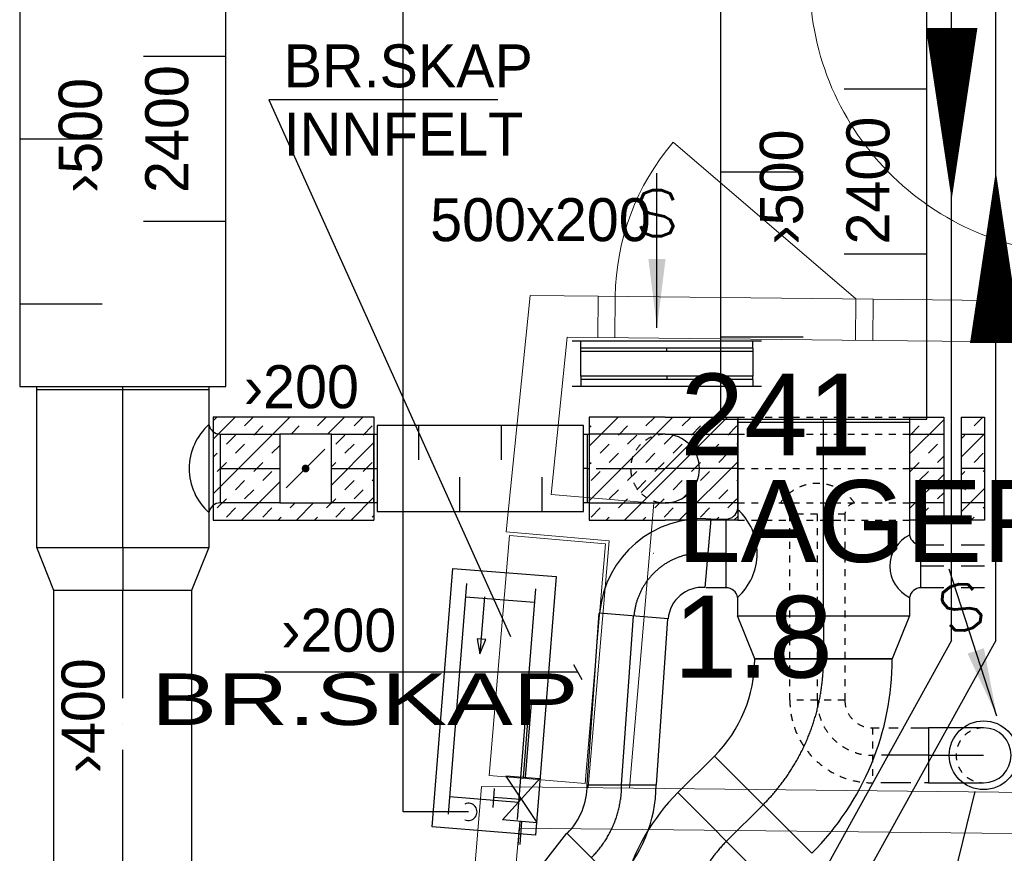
# Model space of a CAD drawing. Header units: millimetres. Extents: x 0 to 83478, y 0 to 53008.
# Tile 80 of 83: x 56807 to 59671, y 44710 to 47135. Entities that reach past the tile are written whole.
import ezdxf
from ezdxf.enums import TextEntityAlignment as Align

# ---------------------------------------------------------------- set-up
doc = ezdxf.new("R2010")
doc.units = ezdxf.units.MM
doc.header["$LTSCALE"] = 50
doc.header["$MEASUREMENT"] = 0
doc.header["$PDMODE"] = 1
for name, pattern in [('2V-CENT', [23, 20, -1.5, 0, -1.5]), ('V-GOMD', [0.8, 0.4, -0.4]), ('V-KV', [2, 1, 1]), ('V-V', [2, 1, 1])]:
    doc.linetypes.add(name, pattern=pattern)
doc.layers.get('0').update_dxf_attribs({"linetype": 'CONTINUOUS'})
for name, color, linetype in [('20602A200D001$0$832 Rominfo', 7, 'CONTINUOUS'), ('20602A200D001$0$A24-HEL1', 7, 'CONTINUOUS'), ('20602A200D001$0$A24-HEL2', 7, 'CONTINUOUS'), ('20602A200D001$0$ATXT-HEL1', 7, 'CONTINUOUS'), ('V060-', 3, 'CONTINUOUS'), ('V061-', 1, 'CONTINUOUS'), ('V070-', 3, 'CONTINUOUS'), ('V071-', 1, 'CONTINUOUS'), ('V080', 1, 'CONTINUOUS'), ('V080-', 3, 'CONTINUOUS'), ('V081', 1, 'CONTINUOUS'), ('V110-', 6, 'CONTINUOUS')]:
    doc.layers.add(name, color=color, linetype=linetype)
doc.styles.add('20602A200D001$0$Arial', font='arial.ttf', dxfattribs={"height": 238.125})
doc.styles.add('20602A200D001$0$Standard', font='txt')
doc.styles.add('FISO', font='fiso')
doc.styles.add('ISO', font='ISO')
doc.styles.add('SIMPLEX', font='SIMPLEX')

# ---------------------------------------------------------------- blocks, each defined once
blk = doc.blocks.new('CBOJ90_PB', base_point=(86107, 31352))
at = {"color": 0, "linetype": 'ByBlock'}
blk.add_arc((86106, 31353), 1, 270, 360, dxfattribs=at)
blk = doc.blocks.new('KBOJ90_PB', base_point=(86107, 31352))
at = {"color": 0, "linetype": 'ByBlock'}
for p, q in [((86106.5, 31353), (86107.5, 31353)), ((86106, 31352.5), (86106, 31351.5))]:
    blk.add_line(p, q, dxfattribs=at)
for radius in [1.5, 0.5]:
    blk.add_arc((86106, 31353), radius, 270, 360, dxfattribs=at)
blk = doc.blocks.new('3BOJ90_PB', base_point=(86107, 31352))
for p in [(86107, 31353), (86106, 31352)]:
    blk.add_point(p)
at = {"color": 1, "linetype": '2V-CENT'}
blk.add_blockref('CBOJ90_PB', (86107, 31352), dxfattribs=at)
at = {"color": 0, "linetype": 'ByBlock'}
blk.add_blockref('KBOJ90_PB', (86107, 31352), dxfattribs=at)
at = {"style": 'ISO', "flags": 3}
blk.add_attdef('0', (86107, 31352), '', height=1, dxfattribs=at)
blk = doc.blocks.new('CCDIMF_500X400X125', base_point=(3095.5, 30301.1))
at = {"color": 0, "linetype": 'ByBlock'}
blk.add_line((3033, 30301.1), (3158, 30301.1), dxfattribs=at)
blk = doc.blocks.new('KCDIMF_500X400X125', base_point=(3095.5, 30301.1))
at = {"color": 0, "linetype": 'ByBlock'}
for p, q in [((3033, 30051.1), (3033, 30551.1)), ((3033, 30551.1), (3158, 30501.1)), ((3158, 30501.1), (3158, 30101.1)), ((3158, 30101.1), (3033, 30051.1))]:
    blk.add_line(p, q, dxfattribs=at)
blk = doc.blocks.new('3CDIMF_500X400X125', base_point=(3095.5, 30301.1))
for p in [(3033, 30301.1), (3158, 30301.1)]:
    blk.add_point(p)
at = {"color": 0, "linetype": 'ByBlock'}
blk.add_blockref('KCDIMF_500X400X125', (3095.5, 30301.1), dxfattribs=at)
at = {"color": 1, "linetype": '2V-CENT'}
blk.add_blockref('CCDIMF_500X400X125', (3095.5, 30301.1), dxfattribs=at)
at = {"style": 'SIMPLEX', "flags": 3}
blk.add_attdef('0', (3095.5, 30301.1), '', height=1, dxfattribs=at)
blk = doc.blocks.new('CBOJ90_NB', base_point=(86107.402, 31352.24))
at = {"color": 0, "linetype": 'ByBlock'}
blk.add_line((86106.402, 31352.24), (86107.402, 31352.24), dxfattribs=at)
blk = doc.blocks.new('FLCG90', base_point=(0, 3))
at = {"color": 1, "linetype": 'V-GOMD'}
blk.add_line((-0.346, 2.654), (0.346, 3.346), dxfattribs=at)
blk = doc.blocks.new('LD_P')
for p, q in [((-0.5, 0.5), (-0.5, -0.5)), ((0.5, 0.5), (-0.5, 0.5)), ((0.5, -0.5), (0.5, 0.5)), ((-0.5, -0.5), (0.5, -0.5))]:
    blk.add_line(p, q)
at = {"color": 1}
for p, q in [((-0.3, 0.5), (-0.3, 0.1)), ((0.1, 0.5), (0.1, 0.1)), ((-0.1, -0.5), (-0.1, -0.1)), ((0.3, -0.5), (0.3, -0.1))]:
    blk.add_line(p, q, dxfattribs=at)
blk = doc.blocks.new('C3A', base_point=(16246, 22590.5))
at = {"color": 0, "linetype": 'ByBlock'}
blk.add_line((16247, 22590.5), (16246, 22590.5), dxfattribs=at)
blk = doc.blocks.new('K3A', base_point=(16246, 22590.5))
at = {"color": 0, "linetype": 'ByBlock'}
for p, q in [((16246, 22591), (16247, 22591)), ((16247, 22591), (16247, 22590)), ((16247, 22590), (16246, 22590))]:
    blk.add_line(p, q, dxfattribs=at)
blk = doc.blocks.new('33A', base_point=(16246, 22590.5))
blk.add_point((16247, 22590.5))
at = {"color": 0, "linetype": 'ByBlock'}
blk.add_blockref('K3A', (16246, 22590.5), dxfattribs=at)
at = {"color": 1, "linetype": '2V-CENT'}
blk.add_blockref('C3A', (16246, 22590.5), dxfattribs=at)
at = {"style": 'SIMPLEX', "flags": 3}
blk.add_attdef('0', (16246, 22590.5), '', height=1, dxfattribs=at)
blk = doc.blocks.new('KSP_P', base_point=(16239.5, 22597.5))
at = {"color": 0, "linetype": 'ByBlock'}
for p, q in [((16240, 22598), (16239, 22598)), ((16239, 22598), (16239, 22597)), ((16240, 22597), (16240, 22598)), ((16239, 22597), (16240, 22597))]:
    blk.add_line(p, q, dxfattribs=at)
blk = doc.blocks.new('2SP_P', base_point=(16239.5, 22597.5))
for p in [(16239, 22597.5), (16240, 22597.5)]:
    blk.add_point(p)
at = {"color": 0, "linetype": 'ByBlock'}
blk.add_blockref('KSP_P', (16239.5, 22597.5), dxfattribs=at)
at = {"style": 'SIMPLEX', "flags": 3}
blk.add_attdef('0', (16239.5, 22597.5), '', height=1, dxfattribs=at)
blk = doc.blocks.new('SPJALL', base_point=(16229, 22594))
at = {"color": 1}
blk.add_line((16228.625, 22593.625), (16229.375, 22594.375), dxfattribs=at)
at = {"color": 1, "const_width": 0.075}
blk.add_lwpolyline([(16229, 22594.0375, -1), (16229, 22593.9625, -1), (16229, 22594.0375, -1)], format="xyb", dxfattribs=at)
blk = doc.blocks.new('CIRC_P', base_point=(16254, 22587))
blk.add_circle((16254, 22587), 0.5)
blk = doc.blocks.new('V420', base_point=(455, 404.5))
blk.add_line((455, 404.5), (464, 404.5))
blk.add_solid([(455, 404.5), (459, 405), (459, 404)])
blk = doc.blocks.new('V422', base_point=(16230, 22585))
blk.add_blockref('V420', (16230, 22585))
at = {"style": 'SIMPLEX'}
blk.add_text('s', height=4, rotation=90, dxfattribs=at).set_placement((16238, 22585), align=Align.CENTER)
blk = doc.blocks.new('CBOJ30_P', base_point=(16231.2679, 22619))
at = {"color": 0, "linetype": 'ByBlock'}
blk.add_arc((16231, 22620), 1, 270, 300, dxfattribs=at)
blk = doc.blocks.new('KBOJ30_P', base_point=(16231.2679, 22619))
at = {"color": 0, "linetype": 'ByBlock'}
for p, q in [((16231.25, 22619.567), (16231.75, 22618.701)), ((16231, 22619.5), (16231, 22618.5))]:
    blk.add_line(p, q, dxfattribs=at)
for radius in [0.5, 1.5]:
    blk.add_arc((16231, 22620), radius, 270, 300, dxfattribs=at)
blk = doc.blocks.new('3BOJ30_P', base_point=(16231.2679, 22619))
for p in [(16231.5, 22619.134), (16231, 22619)]:
    blk.add_point(p)
at = {"color": 0, "linetype": 'ByBlock'}
blk.add_blockref('KBOJ30_P', (16231.2679, 22619), dxfattribs=at)
at = {"color": 1, "linetype": '2V-CENT'}
blk.add_blockref('CBOJ30_P', (16231.2679, 22619), dxfattribs=at)
at = {"style": 'ISO', "flags": 3}
blk.add_attdef('0', (16231.2679, 22619), '', height=1, dxfattribs=at)
blk = doc.blocks.new('CBOJ45_P', base_point=(16236.0614, 22619.8368))
at = {"color": 0, "linetype": 'ByBlock'}
blk.add_arc((16235.4401, 22621.3368, 0.6865), 1.5, 270, 315, dxfattribs=at)
blk = doc.blocks.new('KBOJ45_P', base_point=(16236.0614, 22619.8368))
at = {"color": 0, "linetype": 'ByBlock'}
for p, q in [((16236.1472, 22620.6297), (16236.8543, 22619.9226)), ((16235.4401, 22619.3368, 0.6865), (16235.4401, 22620.3368, 0.6865))]:
    blk.add_line(p, q, dxfattribs=at)
for radius in [1, 2]:
    blk.add_arc((16235.4401, 22621.3368, 0.6865), radius, 270, 315, dxfattribs=at)
blk = doc.blocks.new('3BOJ45_P', base_point=(16236.0614, 22619.8368))
for p in [(16236.5008, 22620.2762), (16235.4401, 22619.8368)]:
    blk.add_point(p)
at = {"color": 0, "linetype": 'ByBlock'}
blk.add_blockref('KBOJ45_P', (16236.0614, 22619.8368), dxfattribs=at)
at = {"color": 1, "linetype": '2V-CENT'}
blk.add_blockref('CBOJ45_P', (16236.0614, 22619.8368), dxfattribs=at)
at = {"style": 'ISO', "flags": 3}
blk.add_attdef('0', (16236.0614, 22619.8368), '', height=1, dxfattribs=at)
blk = doc.blocks.new('VAGG_P', base_point=(16250.5, 22586.5))
for p, q in [((16250, 22587.5), (16251, 22587.5)), ((16250, 22587.5), (16250, 22586.5)), ((16251, 22587.5), (16251, 22586.5))]:
    blk.add_line(p, q)
at = {"color": 6}
blk.add_line((16249.95, 22586.5), (16251.05, 22586.5), dxfattribs=at)
blk = doc.blocks.new('A504')
at = {"color": 0}
for p, q in [((-378.8, -15.3), (375.3, -15.3)), ((-378.8, -317), (-378.8, -15.3)), ((339.2, -115.3), (208.5, -14.7)), ((211.2, -115), (338.4, -14.3)), ((211.2, -17.1), (211.2, -115)), ((339.2, -14.7), (339.2, -115.3)), ((375.3, -15.3), (375.3, -317)), ((-338.6, -72.7), (335, -72.7)), ((-298.4, -72.7), (-298.4, -273.9)), ((-6.1, -73.1), (-6.1, -59.1)), ((-6.1, -59.1), (211.2, -59.1)), ((-1.8, -72.7), (-1.8, -64.7)), ((-1.8, -64.7), (211.2, -64.7)), ((275.8, -67.5), (275.8, -145.8)), ((284.8, -72.7), (284.8, -273.9)), ((338.4, -59.1), (406.9, -59.1)), ((338.4, -64.7), (408.9, -64.7)), ((250.3, -145.8), (305.1, -145.8)), ((-303.7, -218.5), (-137.3, -218.5)), ((-137.3, -218.5), (-180.4, -204.6)), ((-180.4, -204.6), (-180.4, -229.7)), ((-180.4, -229.7), (-137.3, -218.5)), ((-338.6, -273.9), (335, -273.9)), ((375.3, -317), (-378.8, -317))]:
    blk.add_line(p, q, dxfattribs=at)
blk = doc.blocks.new('*X166')
at = {"color": 0}
for p, q in [((57370.1, 45755.9), (57593.5, 45979.3)), ((57370.1, 45915), (57434.4, 45979.3)), ((57370.1, 45968.1), (57381.4, 45979.3)), ((57461.3, 45953.1), (57487.4, 45979.3)), ((57673.4, 45953.1), (57699.6, 45979.3)), ((57702.6, 45929.3), (57752.6, 45979.3)), ((57779.5, 45953.1), (57805.6, 45979.3)), ((57487.8, 45926.6), (57514.3, 45953.1)), ((57596.5, 45929.3), (57620.4, 45953.1)), ((57806, 45926.6), (57832.5, 45953.1)), ((57408.2, 45900.1), (57434.7, 45926.6)), ((57713.6, 45781.1), (57837.1, 45904.7)), ((57726.4, 45900.1), (57752.9, 45926.6)), ((57434.7, 45873.6), (57461.3, 45900.1)), ((57540.8, 45873.6), (57563.6, 45896.3)), ((57752.9, 45873.6), (57779.5, 45900.1)), ((57370.1, 45862), (57381.7, 45873.6)), ((57381.7, 45820.5), (57408.2, 45847)), ((57487.8, 45820.5), (57514.3, 45847)), ((57713.6, 45834.2), (57726.4, 45847)), ((57806, 45820.5), (57832.5, 45847)), ((57514.3, 45794), (57540.8, 45820.5)), ((57434.7, 45767.5), (57461.3, 45794)), ((57452.6, 45679.3), (57563.6, 45790.2)), ((57752.9, 45767.5), (57779.5, 45794)), ((57832.5, 45794), (57837.1, 45798.6)), ((57461.3, 45741), (57487.8, 45767.5)), ((57779.5, 45741), (57806, 45767.5)), ((57381.7, 45714.5), (57408.2, 45741)), ((57699.9, 45714.5), (57726.4, 45741)), ((57770.8, 45679.3), (57837.1, 45745.6)), ((57408.2, 45687.9), (57434.7, 45714.5)), ((57514.3, 45687.9), (57540.8, 45714.5)), ((57593.8, 45714.5), (57608.7, 45729.3)), ((57611.7, 45679.3), (57661.7, 45729.3)), ((57726.4, 45687.9), (57752.9, 45714.5)), ((57558.7, 45679.3), (57567.3, 45687.9)), ((57664.7, 45679.3), (57673.4, 45687.9)), ((57832.5, 45687.9), (57837.1, 45692.6))]:
    blk.add_line(p, q, dxfattribs=at)
blk = doc.blocks.new('*X167')
at = {"color": 0}
for p, q in [((58463.5, 45735.6), (58706.9, 45979)), ((58463.5, 45894.7), (58547.8, 45979)), ((58566, 45679), (58866, 45979)), ((58628, 45953.1), (58653.9, 45979)), ((58734.1, 45953.1), (58760, 45979)), ((59395.3, 45977.9), (59396.4, 45979)), ((59395.3, 45871.8), (59494.4, 45971)), ((59582.6, 45953.1), (59608.5, 45979)), ((58463.5, 45947.7), (58468.9, 45953.1)), ((58548.4, 45926.6), (58575, 45953.1)), ((58760.6, 45926.6), (58787.1, 45953.1)), ((58866.6, 45926.6), (58893.2, 45953.1)), ((59397, 45926.6), (59423.5, 45953.1)), ((58575, 45900.1), (58601.5, 45926.6)), ((58681, 45900.1), (58707.5, 45926.6)), ((59545.1, 45862.6), (59612.8, 45930.3)), ((59545.1, 45915.7), (59556.1, 45926.6)), ((58495.4, 45873.6), (58521.9, 45900.1)), ((58707.5, 45873.6), (58734.1, 45900.1)), ((58813.6, 45873.6), (58840.1, 45900.1)), ((58893.2, 45900.1), (58895.3, 45902.2)), ((59450, 45873.6), (59476.5, 45900.1)), ((58463.5, 45841.7), (58468.9, 45847)), ((58521.9, 45847), (58548.4, 45873.6)), ((58628, 45847), (58654.5, 45873.6)), ((58654.5, 45820.5), (58681, 45847)), ((58725.1, 45679), (58895.3, 45849.1)), ((58760.6, 45820.5), (58787.1, 45847)), ((58840.1, 45847), (58866.6, 45873.6)), ((59397, 45820.5), (59423.5, 45847)), ((59476.5, 45847), (59494.4, 45864.9)), ((59582.6, 45847), (59609.1, 45873.6)), ((58468.9, 45794), (58495.4, 45820.5)), ((58575, 45794), (58601.5, 45820.5)), ((58787.1, 45794), (58813.6, 45820.5)), ((59423.5, 45794), (59450, 45820.5)), ((59545.1, 45809.6), (59556.1, 45820.5)), ((59609.1, 45820.5), (59612.8, 45824.2)), ((58601.5, 45767.5), (58628, 45794)), ((58707.5, 45767.5), (58734.1, 45794)), ((58893.2, 45794), (58895.3, 45796.1)), ((59395.3, 45712.7), (59494.4, 45811.9)), ((59556.1, 45767.5), (59582.6, 45794)), ((58521.9, 45741), (58548.4, 45767.5)), ((58734.1, 45741), (58760.6, 45767.5)), ((58840.1, 45741), (58866.6, 45767.5)), ((59395.3, 45765.8), (59397, 45767.5)), ((59545.1, 45703.5), (59612.8, 45771.2)), ((58548.4, 45714.5), (58575, 45741)), ((58654.5, 45714.5), (58681, 45741)), ((58866.6, 45714.5), (58893.2, 45741)), ((59476.5, 45741), (59494.4, 45758.8)), ((58468.9, 45687.9), (58495.4, 45714.5)), ((58681, 45687.9), (58707.5, 45714.5)), ((58787.1, 45687.9), (58813.6, 45714.5)), ((59423.5, 45687.9), (59450, 45714.5)), ((59609.1, 45714.5), (59612.8, 45718.2)), ((58513, 45679), (58521.9, 45687.9)), ((58619.1, 45679), (58628, 45687.9)), ((58831.2, 45679), (58840.1, 45687.9)), ((58884.2, 45679), (58895.3, 45690)), ((59467.6, 45679), (59476.5, 45687.9)), ((59573.6, 45679), (59582.6, 45687.9))]:
    blk.add_line(p, q, dxfattribs=at)
blk = doc.blocks.new('20602A200D001')
at = {"layer": '20602A200D001$0$A24-HEL1', "linetype": 'Continuous', "lineweight": 0}
for points in [[(74803, 44050.3), (74271.8, 44506.2)], [(74853, 44049.8), (74053.1, 44058.5)], [(74101.8, 43938), (74103.1, 44058)], [(74801.7, 43930.3), (74803, 44050.3)], [(74851.7, 43929.8), (74051.8, 43938.5)]]:
    blk.add_lwpolyline(points, dxfattribs=at)
blk.add_lwpolyline([(74074.7, 43337.9), (74015, 42640.5), (73736, 42664.4), (73795.8, 43361.8)], close=True, dxfattribs=at)
for centre, radius, start, end in [((75468.2, 44980.1), 800, 179.3746, 269.3757), ((74803, 44050.3), 700, 139.3596, 179.376)]:
    blk.add_arc(centre, radius, start, end, dxfattribs=at)
at = {"layer": '20602A200D001$0$A24-HEL2', "lineweight": 0}
for p, q in [((73785.5, 43372.7), (73855.2, 44060.7)), ((73917, 43481.9), (73963.3, 43939.5)), ((73483.2, 39885.4), (73714.2, 42632.1)), ((73602.8, 39876.5), (73823.4, 42510.9))]:
    blk.add_line(p, q, dxfattribs=at)
at = {"layer": '20602A200D001$0$A24-HEL2', "linetype": 'Continuous', "lineweight": 0}
for points in [[(73855.2, 44060.7), (74053.1, 44058.5)], [(74053.1, 44058.5), (74051.8, 43938.5)], [(74853, 44049.8), (74851.7, 43929.8)], [(74853, 44049.8), (75458, 44043.2)], [(73963.3, 43939.5), (74051.8, 43938.5)], [(74851.7, 43929.8), (75456.7, 43923.2)], [(73917, 43481.9), (74215.4, 43456.3)], [(74215.4, 43456.3), (74144.3, 42627.4)], [(73785.5, 43372.7), (74085.6, 43347)], [(74085.6, 43347), (74024, 42628.7)], [(73714.2, 42632.1), (78847.2, 42576.1)], [(73823.4, 42510.9), (78845.9, 42456.1)]]:
    blk.add_lwpolyline(points, dxfattribs=at)
for centre in [(73820, 43716.7), (73940, 43710.7)]:
    blk.add_arc(centre, 0, 0, 0, dxfattribs=at)
at = {"layer": '20602A200D001$0$832 Rominfo', "linetype": 'Continuous', "style": '20602A200D001$0$Arial'}
for s, p in [('241', (74292.4, 43595.2)), ('LAGER', (74282.6, 43285.1)), ('1.8', (74272.8, 42948.6))]:
    blk.add_text(s, height=238.12, dxfattribs=at).set_placement(p)
at = {"layer": '20602A200D001$0$ATXT-HEL1', "linetype": 'Continuous', "style": '20602A200D001$0$Standard', "width": 1.428571}
blk.add_text('BR.SKAP', height=150, dxfattribs=at).set_placement((72753.9, 42810.9))

msp = doc.modelspace()

# ---------------------------------------------------------------- linework, layer by layer
at = {"layer": 'V060-', "linetype": 'Continuous'}
for p, q in [((58439.19, 46098.1), (58439.19, 46169.58)), ((58939.19, 46169.58), (58939.19, 46098.1)), ((56857.11, 45599.5), (56857.11, 46058.31)), ((57357.11, 46058.31), (57357.11, 45599.5)), ((58895.26, 45710.06), (58895.26, 45962.8)), ((59395.26, 45962.8), (59395.26, 45633.89)), ((57389.99, 45929.26), (57563.56, 45929.26)), ((57713.56, 45929.26), (57837.14, 45929.26)), ((58457.14, 45929.26), (58463.8, 45929.26)), ((58684, 45929), (58895.26, 45929)), ((59395.26, 45929), (59494.39, 45929)), ((59545.14, 45929), (59612.81, 45929)), ((57563.56, 45729.26), (57389.99, 45729.26)), ((57837.14, 45729.26), (57713.56, 45729.26)), ((58463.8, 45729.26), (58457.14, 45729.26)), ((58895.26, 45729), (58684, 45729)), ((59494.39, 45729), (59395.26, 45729)), ((59612.81, 45729), (59545.14, 45729)), ((58819.77, 45682.38), (58862.12, 45682.38)), ((59427.88, 45607.38), (59494.39, 45607.38)), ((59545.14, 45607.38), (59612.81, 45607.38)), ((56906.86, 40560.36), (56906.86, 45474.47)), ((57306.86, 45474.47), (57306.86, 43888.89)), ((58862.12, 45482.38), (58803.2, 45482.38)), ((59494.39, 45482.38), (59427.88, 45482.38)), ((59612.81, 45482.38), (59545.14, 45482.38)), ((58895.26, 45400.53), (58895.26, 45454.7)), ((59395.26, 45455.87), (59395.26, 45400.53)), ((58457.79, 44909.22), (58492.51, 45408.6)), ((58691.35, 45391.91), (58657.79, 44909.22)), ((59334.46, 45075), (59361.93, 45075)), ((59399.1, 45075), (59450.8, 45075)), ((58721.58, 44886.64, 274.58), (58827.84, 44992.66, 274.58)), ((59398.42, 44915), (59311.24, 44915)), ((59450.8, 44915), (59438.97, 44915)), ((58310.3, 44655.22), (58398.63, 44768.26))]:
    msp.add_line(p, q, dxfattribs=at)
at = {"layer": 'V060-', "color": 1, "linetype": '2V-CENT'}
for p, q in [((57107.11, 45599.5), (57107.11, 46058.31)), ((59145.26, 45400.53), (59145.26, 45962.8)), ((57389.99, 45829.26), (57563.56, 45829.26)), ((57713.56, 45829.26), (57837.14, 45829.26)), ((58457.14, 45829.26), (58463.8, 45829.26)), ((58895.26, 45829), (58684, 45829)), ((59494.39, 45829), (59395.26, 45829)), ((59612.81, 45829), (59545.14, 45829)), ((58651.31, 45582.38), (58650.74, 45582.38)), ((58862.12, 45582.38), (58808.72, 45582.38)), ((59494.39, 45544.88), (59427.88, 45544.88)), ((59612.81, 45544.88), (59545.14, 45544.88)), ((57106.86, 40560.36), (57106.86, 45474.47)), ((58557.79, 44909.22), (58591.93, 45400.27)), ((59450.8, 44995), (59313.33, 44995)), ((58862.83, 44745.06, 274.58), (58969.26, 44851.24, 274.58))]:
    msp.add_line(p, q, dxfattribs=at)
at = {"layer": 'V060-', "color": 1, "linetype": 'Continuous'}
for p, q in [((57370.15, 45979.26), (57837.14, 45979.26)), ((58684, 45979), (58895.26, 45979)), ((59395.26, 45979), (59494.39, 45979)), ((59545.14, 45979), (59612.81, 45979)), ((57370.15, 45679.26), (57837.14, 45679.26)), ((58895.26, 45679), (58684, 45679)), ((59494.39, 45679), (59395.26, 45679)), ((59612.81, 45679), (59545.14, 45679))]:
    msp.add_line(p, q, dxfattribs=at)
at = {"layer": 'V060-', "color": 1}
for p, q in [((57370.15, 45979.26), (57370.15, 45679.26)), ((57837.14, 45979.26), (57837.14, 45679.26)), ((58463.53, 45979), (58463.53, 45679)), ((58895.26, 45979), (58895.26, 45679)), ((59395.26, 45979), (59395.26, 45679)), ((59494.39, 45979), (59494.39, 45679)), ((59545.14, 45979), (59545.14, 45679)), ((59612.81, 45979), (59612.81, 45679))]:
    msp.add_line(p, q, dxfattribs=at)
at = {"layer": 'V060-', "color": 1, "linetype": 'ByBlock'}
for p, q in [((58684, 45979), (58463.53, 45979)), ((58463.53, 45679), (58684, 45679))]:
    msp.add_line(p, q, dxfattribs=at)
at = {"layer": 'V060-', "color": 1, "linetype": 'V-GOMD'}
for p, q in [((58895.26, 45979), (59395.26, 45979)), ((58895.26, 45929), (59395.26, 45929)), ((58895.26, 45829), (59395.26, 45829)), ((58895.26, 45729), (59395.26, 45729)), ((58895.26, 45679), (59395.26, 45679)), ((59047.1, 45155.79), (59047.1, 45696.1)), ((59207.1, 45696.1), (59047.1, 45696.1)), ((59127.1, 45155.79), (59127.1, 45696.1)), ((59207.1, 45696.1), (59207.1, 45155.79)), ((59207, 45155), (59047, 45155)), ((59287, 45075), (59312.67, 45075)), ((59287, 45075), (59287, 44915)), ((59290.51, 44995), (59287, 44995))]:
    msp.add_line(p, q, dxfattribs=at)
at = {"layer": 'V060-'}
for p, q in [((57389.99, 45929.26), (57389.99, 45729.26)), ((58862.12, 45482.38), (58862.12, 45682.38)), ((59427.88, 45482.38), (59427.88, 45607.38))]:
    msp.add_line(p, q, dxfattribs=at)
at = {"layer": 'V060-', "color": 3, "linetype": 'ByBlock'}
for p, q in [((58684, 45929), (58463.53, 45929)), ((58463.53, 45929), (58463.53, 45729)), ((58463.53, 45729), (58684, 45729)), ((59610.6, 45075), (59450.6, 45075)), ((59450.6, 45075), (59450.6, 44915)), ((59450.6, 44915), (59610.6, 44915))]:
    msp.add_line(p, q, dxfattribs=at)
at = {"layer": 'V060-'}
for points in [[(59517.55, 46610.99, 0, 150, 0), (59517.55, 47110.99, 150, 150, 0)], [(59646, 46694.18, 0, 150, 0), (59646, 46194.18, 150, 150, 0)]]:
    msp.add_lwpolyline(points, format="xyseb", dxfattribs=at)
for centre, radius, start, end in [((57472.3, 45829.26), 172.13, 132.01259, 227.98741), ((57390.49, 45963.2), 33.94, 190.25073, 269.16301), ((57390.49, 45695.33), 33.94, 90.83699, 169.74927), ((58861.63, 45716.31), 33.94, 270.83699, 349.74927), ((58779.82, 45582.38), 172.13, 312.01259, 407.98741), ((59438.28, 45544.88), 100.23, 115.59902, 244.40098), ((59428.37, 45641.31), 33.94, 190.25073, 269.16301), ((58861.63, 45448.44), 33.94, 10.25073, 89.16301), ((59428.37, 45448.44), 33.94, 90.83699, 169.74927)]:
    msp.add_arc(centre, radius, start, end, dxfattribs=at)
at = {"layer": 'V060-', "color": 3, "linetype": 'V-GOMD'}
for centre, radius in [((58684, 45829), 100), ((59610.6, 44995), 80)]:
    msp.add_arc(centre, radius, 89.99993, 269.99993, dxfattribs=at)
at = {"layer": 'V060-', "color": 3, "linetype": 'ByBlock'}
for centre, radius in [((58684, 45829), 100), ((59610.6, 44995), 80)]:
    msp.add_arc(centre, radius, 269.99993, 449.99993, dxfattribs=at)
at = {"layer": 'V060-', "color": 1, "linetype": 'V-GOMD'}
for centre, radius, start, end in [((59127.1, 45655.21), 130.71, 34.36745, 145.63255), ((59013.17, 45695.6), 33.94, 0.83699, 79.74927), ((59241.03, 45695.6), 33.94, 100.25073, 179.16301), ((59287, 45155), 240, 180, 270), ((59287, 45155), 160, 180, 270), ((59287, 45155), 80, 180, 270)]:
    msp.add_arc(centre, radius, start, end, dxfattribs=at)
at = {"layer": 'V071-'}
for p, q in [((58443.3, 45214.69), (58418.3, 45257.99)), ((57927.35, 45236.34), (57520.36, 45236.34)), ((58430.8, 45236.34), (57927.35, 45236.34)), ((59475.89, 44442.93), (59586.4, 44889.34))]:
    msp.add_line(p, q, dxfattribs=at)
at = {"layer": 'V080-', "linetype": 'V-KV'}
for p, q in [((57922.61, 44830.37), (57922.61, 48163.1)), ((58112.33, 44830.37), (57922.61, 44830.37))]:
    msp.add_line(p, q, dxfattribs=at)
at = {"layer": 'V080-', "color": 1}
msp.add_arc((58112.33, 44830.37), 25, 245.83268, 474.16732, dxfattribs=at)
at = {"layer": 'V081'}
for p, q in [((57531.75, 46902.13), (58234.23, 45340.32)), ((58197.29, 46902.13), (57531.75, 46902.13))]:
    msp.add_line(p, q, dxfattribs=at)
at = {"layer": 'V110-', "linetype": 'V-V'}
for p, q in [((59646, 45328.75), (59646, 47649.27)), ((59517.55, 45328.75), (59517.55, 47520.82)), ((59517.55, 45328.75), (59033.08, 44453.49)), ((59646, 45328.75), (59137.82, 44410.64))]:
    msp.add_line(p, q, dxfattribs=at)

# ---------------------------------------------------------------- block references
at = {"layer": 'V060-'}
msp.add_blockref('20602A200D001', (-15563.7, 2272.18), dxfattribs=at)
at = {"layer": 'V060-', "xscale": 1200, "yscale": 600, "zscale": 1200}
for p, rotation in [((57107.11, 46668.31), 90.00000000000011), ((59145.26, 46572.8), 90)]:
    msp.add_blockref('LD_P', p, dxfattribs=dict(at, rotation=rotation))
at = {"layer": 'V060-', "linetype": 'Continuous'}
for name, p, xscale, yscale, zscale, rotation in [('33A', (57107.11, 46068.31), 10, 500, 10, 270.0000000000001), ('33A', (59145.26, 45972.8), 10, 500, 10, 270), ('33A', (57847.14, 45829.26), 10, 200, 10, 180), ('3BOJ90_PB', (58610.15, 45599.45), 200.0000000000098, 200.0000000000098, 200.0000000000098, 175.2042884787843), ('3BOJ45_P', (59145, 45026.97), 400, 400, 400, 44.99999999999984), ('3BOJ45_P', (58557.79, 44784.96, -137.29), 200, 200, 200, 44.99999999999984), ('3BOJ30_P', (58787.05, 44669.27, 274.58), 400, 400, 400, 225)]:
    msp.add_blockref(name, p, dxfattribs=dict(at, xscale=xscale, yscale=yscale, zscale=zscale, rotation=rotation))
at = {"layer": 'V060-', "color": 1}
for name in ['*X166', '*X167']:
    msp.add_blockref(name, (0, 0), dxfattribs=at)
at = {"layer": 'V060-'}
for name, p, xscale, yscale, zscale in [('LD_P', (58147.14, 45829.26), 600, 250, 600), ('SPJALL', (57638.56, 45829.26), 150, 150, 150), ('FLCG90', (58684, 45829), 200, 200, 200)]:
    msp.add_blockref(name, p, dxfattribs=dict(at, xscale=xscale, yscale=yscale, zscale=zscale))
at = {"layer": 'V060-', "linetype": 'Continuous', "yscale": 200}
for name, p, xscale, zscale in [('2SP_P', (57638.56, 45829.26), 150, 150), ('33A', (58447.14, 45829.26), 10, 10)]:
    msp.add_blockref(name, p, dxfattribs=dict(at, xscale=xscale, zscale=zscale))
at = {"layer": 'V060-', "color": 1, "linetype": '2V-CENT'}
for p, xscale, yscale, zscale in [((58684, 45829), 200, 200, 200), ((59610.6, 44995), 160.0000000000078, 160.0000000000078, 160.0000000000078)]:
    msp.add_blockref('CBOJ90_NB', p, dxfattribs=dict(at, xscale=xscale, yscale=yscale, zscale=zscale))
at = {"layer": 'V060-', "linetype": 'Continuous', "rotation": 270}
for p in [(57106.86, 45536.97), (59145, 45338)]:
    msp.add_blockref('3CDIMF_500X400X125', p, dxfattribs=at)
at = {"layer": 'V070-'}
for name, p, xscale, yscale, zscale, rotation in [('V422', (58660.57, 46238.68), 50, 50, 50, 90), ('VAGG_P', (58689.19, 46199.58), 500, 20, 500, 180), ('V422', (59649.35, 45108.4), 50, 50, 50, 107.9756542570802)]:
    msp.add_blockref(name, p, dxfattribs=dict(at, xscale=xscale, yscale=yscale, zscale=zscale, rotation=rotation))
at = {"layer": 'V070-', "linetype": 'Continuous', "yscale": 500, "zscale": 10, "rotation": 270}
for p, xscale in [((58689.19, 46179.58), 10), ((58689.19, 46088.1), -10)]:
    msp.add_blockref('33A', p, dxfattribs=dict(at, xscale=xscale))
at = {"layer": 'V070-'}
for name, p, xscale, yscale, zscale in [('VAGG_P', (58689.19, 46068.1), -500, 20, 500), ('CIRC_P', (59610.6, 44995), 200, 200, 200)]:
    msp.add_blockref(name, p, dxfattribs=dict(at, xscale=xscale, yscale=yscale, zscale=zscale))
at = {"layer": 'V080', "rotation": 265.4423419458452}
msp.add_blockref('A504', (58352.7, 45135.9), dxfattribs=at)

# ---------------------------------------------------------------- texts
at = {"layer": 'V061-', "color": 1, "style": 'FISO'}
for s, p in [('2400', (57297.3, 46630.82)), ('›500', (57045.65, 46630.82)), ('2400', (59336.5, 46480.91)), ('›500', (59084.85, 46480.91)), ('›400', (57053.72, 44942.78))]:
    msp.add_text(s, height=125, rotation=90, dxfattribs=at).set_placement(p)
for s, p in [('500x200', (58001, 46490.71)), ('›200', (57459.22, 46004.81))]:
    msp.add_text(s, height=125, dxfattribs=at).set_placement(p)
at = {"layer": 'V071-', "color": 1, "style": 'FISO'}
msp.add_text('›200', height=125, dxfattribs=at).set_placement((57902.35, 45296.34), align=Align.RIGHT)
at = {"layer": 'V081', "color": 1, "style": 'FISO'}
for s, p in [('BR.SKAP', (57575.08, 46938.21)), ('INNFELT', (57575.08, 46739.64))]:
    msp.add_text(s, height=125, dxfattribs=at).set_placement(p)

doc.saveas('drawing.dxf')
